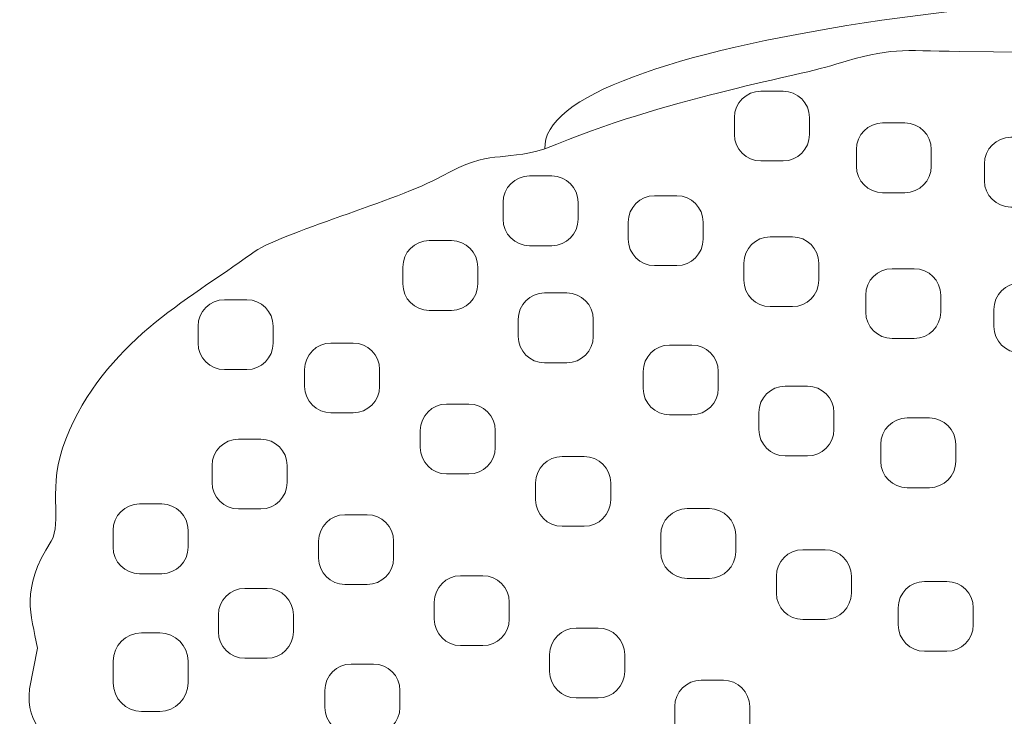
# Model space of a CAD drawing. Header units: millimetres. Extents: x -1853 to -450, y -1731 to 666.
# Tile 3 of 45: x -1262 to -1114, y -1521 to -1416. Entities that reach past the tile are written whole.
import ezdxf

# ---------------------------------------------------------------- set-up
doc = ezdxf.new("R2010")
doc.units = ezdxf.units.MM
doc.header["$MEASUREMENT"] = 0
doc.layers.add('Capa 1', color=7, linetype='Continuous')

msp = doc.modelspace()

# ---------------------------------------------------------------- linework, layer by layer
at = {"layer": 'Capa 1', "lineweight": 9}
for points, knots in [([(-1183.28, -1435.55), (-1184.29, -1419.58), (-1101.54, -1408.96), (-1042.32, -1411.94), (-1042.32, -1411.94), (-1018.48, -1413.14), (-954.11, -1414.76), (-937.62, -1416.56), (-937.62, -1416.56), (-921.98, -1418.26), (-885.61, -1430.54), (-883.9, -1438.57), (-883.9, -1438.57), (-868.98, -1440.66), (-884.51, -1446.46), (-861.14, -1444.36), (-861.14, -1444.36), (-854.63, -1445.56), (-852.37, -1449.4), (-846.98, -1449.6), (-846.98, -1449.6), (-844.49, -1449.69), (-840.11, -1454.69), (-838.86, -1455.1), (-838.86, -1455.1), (-833.32, -1456.88), (-827.4, -1463.8), (-822.28, -1471.93), (-822.28, -1471.93), (-820.8, -1474.27), (-817.29, -1477.44), (-816.26, -1479.09), (-816.26, -1479.09), (-812.04, -1485.91), (-808.45, -1492.66), (-809.76, -1510.26), (-809.76, -1510.26), (-810.41, -1519), (-808.65, -1525.33), (-813.98, -1534.85), (-813.98, -1534.85), (-817.41, -1545.66), (-821.47, -1545.94), (-829.15, -1555.42), (-829.15, -1555.42), (-836.87, -1564.95), (-838.96, -1566.79), (-848.28, -1573.08), (-848.28, -1573.08), (-853.74, -1576.76), (-852.58, -1577.33), (-858.18, -1579.04), (-858.18, -1579.04), (-861.24, -1579.97), (-862.66, -1586.06), (-870.17, -1586.57), (-870.17, -1586.57), (-876.02, -1594.55), (-879.32, -1592.72), (-882.84, -1593.74), (-882.84, -1593.74), (-886.13, -1596.89), (-888.84, -1597.99), (-893.82, -1599.14), (-893.82, -1599.14), (-899.75, -1603.04), (-900.29, -1602.74), (-905.95, -1603.54), (-905.95, -1603.54), (-906.64, -1605.15), (-910.48, -1606.41), (-915.32, -1607.88), (-915.32, -1607.88), (-921.01, -1612.51), (-921.4, -1611.8), (-927.12, -1612.46), (-927.12, -1612.46), (-927.86, -1612.55), (-929.01, -1615.92), (-939.91, -1617.22), (-939.91, -1617.22), (-944.18, -1620.5), (-947.15, -1620.57), (-950.59, -1620.05), (-950.59, -1620.05), (-953.92, -1622.8), (-956.41, -1622.92), (-959.7, -1622.27), (-959.7, -1622.27), (-965.42, -1625.82), (-968.13, -1623.04), (-970.63, -1623.99), (-970.63, -1623.99), (-973.68, -1625.15), (-982.04, -1625.46), (-984.37, -1624.75), (-984.37, -1624.75), (-986.11, -1625.96), (-992.26, -1628.06), (-996.5, -1627.4), (-996.5, -1627.4), (-1000.2, -1626.82), (-1004.6, -1629.58), (-1010.41, -1629.08), (-1010.41, -1629.08), (-1017.7, -1630.55), (-1019.18, -1630.63), (-1025.74, -1629.61), (-1025.74, -1629.61), (-1031.12, -1630.89), (-1036.12, -1631.19), (-1039.11, -1630.37), (-1039.11, -1630.37), (-1043.01, -1630.61), (-1044.41, -1630.89), (-1050.17, -1631.15), (-1050.17, -1631.15), (-1054.49, -1631.83), (-1057.11, -1630.8), (-1061.43, -1629.66), (-1061.43, -1629.66), (-1065.88, -1630.87), (-1070.21, -1630.08), (-1073.53, -1628.04), (-1073.53, -1628.04), (-1081.13, -1628.93), (-1083.13, -1628.54), (-1087.52, -1625.87), (-1087.52, -1625.87), (-1092.83, -1626.42), (-1096.16, -1628.38), (-1100.77, -1624.2), (-1100.77, -1624.2), (-1103.91, -1623.59), (-1105.98, -1626.29), (-1110.21, -1622.39), (-1110.21, -1622.39), (-1111.65, -1622.11), (-1114.49, -1623.24), (-1117.36, -1622.34), (-1117.36, -1622.34), (-1120.24, -1621.44), (-1119.83, -1619.28), (-1124.21, -1619.57), (-1124.21, -1619.57), (-1133.41, -1620.16), (-1133.52, -1616.7), (-1137.29, -1615.57), (-1137.29, -1615.57), (-1142.37, -1614.05), (-1143.55, -1616.47), (-1150.84, -1609.77), (-1150.84, -1609.77), (-1154.66, -1608.9), (-1156.63, -1608.06), (-1159.91, -1605.57), (-1159.91, -1605.57), (-1162.75, -1605.49), (-1163.59, -1607.07), (-1169.72, -1602.29), (-1169.72, -1602.29), (-1176.38, -1602.78), (-1176.98, -1601.7), (-1180.97, -1600.09), (-1180.97, -1600.09), (-1186.82, -1601.59), (-1191.32, -1598.86), (-1194.87, -1595.03), (-1194.87, -1595.03), (-1202.09, -1595.67), (-1202.89, -1591.17), (-1206.55, -1590.74), (-1206.55, -1590.74), (-1211.21, -1590.19), (-1214.75, -1587.13), (-1218.31, -1584.39), (-1218.31, -1584.39), (-1223.26, -1580.57), (-1224.66, -1582.9), (-1231.11, -1576.64), (-1231.11, -1576.64), (-1231.11, -1576.64), (-1240.41, -1565.97), (-1240.41, -1565.97), (-1240.41, -1565.97), (-1242.18, -1564.07), (-1249.68, -1561.29), (-1248.13, -1553.52), (-1248.13, -1553.52), (-1253.31, -1549.94), (-1253.07, -1542.83), (-1253.31, -1540.72), (-1253.31, -1540.72), (-1256.12, -1538.59), (-1256.9, -1530.18), (-1257.03, -1526.84), (-1257.03, -1526.84), (-1257.14, -1523.95), (-1261.32, -1522.26), (-1260.61, -1516.58), (-1260.61, -1516.58), (-1260.61, -1516.58), (-1259.43, -1510.47), (-1259.43, -1510.47), (-1259.43, -1510.47), (-1260.34, -1505.27), (-1262.09, -1501.91), (-1257.37, -1494.4), (-1257.37, -1494.4), (-1255.62, -1491.62), (-1258.07, -1486.28), (-1255.18, -1479.12), (-1255.18, -1479.12), (-1249.3, -1464.51), (-1237.08, -1458.44), (-1227.33, -1451.27), (-1227.33, -1451.27), (-1223.05, -1448.12), (-1205.36, -1443.32), (-1198.75, -1439.64), (-1198.75, -1439.64), (-1191.26, -1435.49), (-1190.15, -1437.57), (-1183.28, -1435.55)], [0, 0, 0, 0, 0.017544, 0.017544, 0.017544, 0.017544, 0.035088, 0.035088, 0.035088, 0.035088, 0.052632, 0.052632, 0.052632, 0.052632, 0.070175, 0.070175, 0.070175, 0.070175, 0.087719, 0.087719, 0.087719, 0.087719, 0.105263, 0.105263, 0.105263, 0.105263, 0.122807, 0.122807, 0.122807, 0.122807, 0.140351, 0.140351, 0.140351, 0.140351, 0.157895, 0.157895, 0.157895, 0.157895, 0.175439, 0.175439, 0.175439, 0.175439, 0.192982, 0.192982, 0.192982, 0.192982, 0.210526, 0.210526, 0.210526, 0.210526, 0.22807, 0.22807, 0.22807, 0.22807, 0.245614, 0.245614, 0.245614, 0.245614, 0.263158, 0.263158, 0.263158, 0.263158, 0.280702, 0.280702, 0.280702, 0.280702, 0.298246, 0.298246, 0.298246, 0.298246, 0.315789, 0.315789, 0.315789, 0.315789, 0.333333, 0.333333, 0.333333, 0.333333, 0.350877, 0.350877, 0.350877, 0.350877, 0.368421, 0.368421, 0.368421, 0.368421, 0.385965, 0.385965, 0.385965, 0.385965, 0.403509, 0.403509, 0.403509, 0.403509, 0.421053, 0.421053, 0.421053, 0.421053, 0.438596, 0.438596, 0.438596, 0.438597, 0.45614, 0.45614, 0.45614, 0.45614, 0.473684, 0.473684, 0.473684, 0.473684, 0.491228, 0.491228, 0.491228, 0.491228, 0.508772, 0.508772, 0.508772, 0.508772, 0.526316, 0.526316, 0.526316, 0.526316, 0.54386, 0.54386, 0.54386, 0.54386, 0.561404, 0.561404, 0.561404, 0.561404, 0.578947, 0.578947, 0.578947, 0.578947, 0.596491, 0.596491, 0.596491, 0.596491, 0.614035, 0.614035, 0.614035, 0.614035, 0.631579, 0.631579, 0.631579, 0.631579, 0.649123, 0.649123, 0.649123, 0.649123, 0.666667, 0.666667, 0.666667, 0.666667, 0.684211, 0.684211, 0.684211, 0.684211, 0.701754, 0.701754, 0.701754, 0.701754, 0.719298, 0.719298, 0.719298, 0.719298, 0.736842, 0.736842, 0.736842, 0.736842, 0.754386, 0.754386, 0.754386, 0.754386, 0.77193, 0.77193, 0.77193, 0.77193, 0.789474, 0.789474, 0.789474, 0.789474, 0.807018, 0.807018, 0.807018, 0.807018, 0.824561, 0.824561, 0.824561, 0.824561, 0.842105, 0.842105, 0.842105, 0.842105, 0.859649, 0.859649, 0.859649, 0.859649, 0.877193, 0.877193, 0.877193, 0.877193, 0.894737, 0.894737, 0.894737, 0.894737, 0.912281, 0.912281, 0.912281, 0.912281, 0.929825, 0.929825, 0.929825, 0.929825, 0.947368, 0.947368, 0.947368, 0.947368, 0.964912, 0.964912, 0.964912, 0.964912, 1, 1, 1, 1]), ([(-1183.28, -1435.55), (-1164.45, -1427.69), (-1147.14, -1425.13), (-1139.64, -1422.84), (-1139.64, -1422.84), (-1131, -1420.21), (-1130.24, -1420.83), (-1121.03, -1420.91), (-1121.03, -1420.91), (-1121.03, -1420.91), (-1110.94, -1421), (-1110.94, -1421), (-1110.94, -1421), (-1105.34, -1421.05), (-1103.41, -1418.62), (-1099.54, -1422.02), (-1099.54, -1422.02), (-1099.53, -1422.03), (-1098.94, -1421.55), (-1093.99, -1421.21), (-1093.99, -1421.21), (-1090.86, -1421), (-1070.14, -1416.6), (-1063.16, -1420.55), (-1063.16, -1420.55), (-1056.85, -1420.55), (-1051.99, -1417.91), (-1041.45, -1420.22), (-1041.45, -1420.22), (-1033.33, -1418.08), (-1004.63, -1417.97), (-993.27, -1420.5), (-993.27, -1420.5), (-985.35, -1422.27), (-974.91, -1417.24), (-958.26, -1422.31), (-958.26, -1422.31), (-945.74, -1426.12), (-937.99, -1417.48), (-926.38, -1425.53), (-926.38, -1425.53), (-923.45, -1425.56), (-897.37, -1430.1), (-883.9, -1438.57)], [0, 0, 0, 0, 0.083333, 0.083333, 0.083333, 0.083333, 0.166667, 0.166667, 0.166667, 0.166667, 0.25, 0.25, 0.25, 0.25, 0.333333, 0.333333, 0.333333, 0.333333, 0.416667, 0.416667, 0.416667, 0.416667, 0.5, 0.5, 0.5, 0.5, 0.583333, 0.583333, 0.583333, 0.583333, 0.666667, 0.666667, 0.666667, 0.666667, 0.75, 0.75, 0.75, 0.75, 0.833333, 0.833333, 0.833333, 0.833333, 1, 1, 1, 1]), ([(-1154.86, -1430.84), (-1154.86, -1430.84), (-1154.86, -1433.39), (-1154.86, -1433.39), (-1154.86, -1433.39), (-1154.86, -1435.57), (-1153.08, -1437.35), (-1150.9, -1437.35), (-1150.9, -1437.35), (-1150.9, -1437.35), (-1147.56, -1437.35), (-1147.56, -1437.35), (-1147.56, -1437.35), (-1145.39, -1437.35), (-1143.6, -1435.57), (-1143.6, -1433.39), (-1143.6, -1433.39), (-1143.6, -1433.39), (-1143.6, -1430.84), (-1143.6, -1430.84), (-1143.6, -1430.84), (-1143.6, -1428.66), (-1145.39, -1426.88), (-1147.56, -1426.88), (-1147.56, -1426.88), (-1147.56, -1426.88), (-1150.9, -1426.88), (-1150.9, -1426.88), (-1150.9, -1426.88), (-1153.08, -1426.88), (-1154.86, -1428.66), (-1154.86, -1430.84)], [0, 0, 0, 0, 0.111111, 0.111111, 0.111111, 0.111111, 0.222222, 0.222222, 0.222222, 0.222222, 0.333333, 0.333333, 0.333333, 0.333333, 0.444444, 0.444444, 0.444444, 0.444444, 0.555556, 0.555556, 0.555556, 0.555556, 0.666667, 0.666667, 0.666667, 0.666667, 0.777778, 0.777778, 0.777778, 0.777778, 1, 1, 1, 1]), ([(-1136.57, -1435.61), (-1136.57, -1435.61), (-1136.57, -1438.16), (-1136.57, -1438.16), (-1136.57, -1438.16), (-1136.57, -1440.34), (-1134.79, -1442.12), (-1132.62, -1442.12), (-1132.62, -1442.12), (-1132.62, -1442.12), (-1129.27, -1442.12), (-1129.27, -1442.12), (-1129.27, -1442.12), (-1127.1, -1442.12), (-1125.32, -1440.34), (-1125.32, -1438.16), (-1125.32, -1438.16), (-1125.32, -1438.16), (-1125.32, -1435.61), (-1125.32, -1435.61), (-1125.32, -1435.61), (-1125.32, -1433.43), (-1127.1, -1431.65), (-1129.27, -1431.65), (-1129.27, -1431.65), (-1129.27, -1431.65), (-1132.62, -1431.65), (-1132.62, -1431.65), (-1132.62, -1431.65), (-1134.79, -1431.65), (-1136.57, -1433.43), (-1136.57, -1435.61)], [0, 0, 0, 0, 0.111111, 0.111111, 0.111111, 0.111111, 0.222222, 0.222222, 0.222222, 0.222222, 0.333333, 0.333333, 0.333333, 0.333333, 0.444444, 0.444444, 0.444444, 0.444444, 0.555556, 0.555556, 0.555556, 0.555556, 0.666667, 0.666667, 0.666667, 0.666667, 0.777778, 0.777778, 0.777778, 0.777778, 1, 1, 1, 1]), ([(-1117.35, -1437.76), (-1117.35, -1437.76), (-1117.35, -1440.32), (-1117.35, -1440.32), (-1117.35, -1440.32), (-1117.35, -1442.49), (-1115.57, -1444.27), (-1113.39, -1444.27), (-1113.39, -1444.27), (-1113.39, -1444.27), (-1110.05, -1444.27), (-1110.05, -1444.27), (-1110.05, -1444.27), (-1107.88, -1444.27), (-1106.09, -1442.49), (-1106.09, -1440.32), (-1106.09, -1440.32), (-1106.09, -1440.32), (-1106.09, -1437.76), (-1106.09, -1437.76), (-1106.09, -1437.76), (-1106.09, -1435.58), (-1107.88, -1433.8), (-1110.05, -1433.8), (-1110.05, -1433.8), (-1110.05, -1433.8), (-1113.39, -1433.8), (-1113.39, -1433.8), (-1113.39, -1433.8), (-1115.57, -1433.8), (-1117.35, -1435.58), (-1117.35, -1437.76)], [0, 0, 0, 0, 0.111111, 0.111111, 0.111111, 0.111111, 0.222222, 0.222222, 0.222222, 0.222222, 0.333333, 0.333333, 0.333333, 0.333333, 0.444444, 0.444444, 0.444444, 0.444444, 0.555556, 0.555556, 0.555556, 0.555556, 0.666667, 0.666667, 0.666667, 0.666667, 0.777778, 0.777778, 0.777778, 0.777778, 1, 1, 1, 1]), ([(-1189.56, -1443.56), (-1189.56, -1443.56), (-1189.56, -1446.11), (-1189.56, -1446.11), (-1189.56, -1446.11), (-1189.56, -1448.29), (-1187.77, -1450.07), (-1185.6, -1450.07), (-1185.6, -1450.07), (-1185.6, -1450.07), (-1182.26, -1450.07), (-1182.26, -1450.07), (-1182.26, -1450.07), (-1180.08, -1450.07), (-1178.3, -1448.29), (-1178.3, -1446.11), (-1178.3, -1446.11), (-1178.3, -1446.11), (-1178.3, -1443.56), (-1178.3, -1443.56), (-1178.3, -1443.56), (-1178.3, -1441.38), (-1180.08, -1439.6), (-1182.26, -1439.6), (-1182.26, -1439.6), (-1182.26, -1439.6), (-1185.6, -1439.6), (-1185.6, -1439.6), (-1185.6, -1439.6), (-1187.77, -1439.6), (-1189.56, -1441.38), (-1189.56, -1443.56)], [0, 0, 0, 0, 0.111111, 0.111111, 0.111111, 0.111111, 0.222222, 0.222222, 0.222222, 0.222222, 0.333333, 0.333333, 0.333333, 0.333333, 0.444444, 0.444444, 0.444444, 0.444444, 0.555556, 0.555556, 0.555556, 0.555556, 0.666667, 0.666667, 0.666667, 0.666667, 0.777778, 0.777778, 0.777778, 0.777778, 1, 1, 1, 1]), ([(-1170.8, -1446.54), (-1170.8, -1446.54), (-1170.8, -1449.1), (-1170.8, -1449.1), (-1170.8, -1449.1), (-1170.8, -1451.27), (-1169.02, -1453.05), (-1166.84, -1453.05), (-1166.84, -1453.05), (-1166.84, -1453.05), (-1163.5, -1453.05), (-1163.5, -1453.05), (-1163.5, -1453.05), (-1161.33, -1453.05), (-1159.55, -1451.27), (-1159.55, -1449.1), (-1159.55, -1449.1), (-1159.55, -1449.1), (-1159.55, -1446.54), (-1159.55, -1446.54), (-1159.55, -1446.54), (-1159.55, -1444.36), (-1161.33, -1442.58), (-1163.5, -1442.58), (-1163.5, -1442.58), (-1163.5, -1442.58), (-1166.84, -1442.58), (-1166.84, -1442.58), (-1166.84, -1442.58), (-1169.02, -1442.58), (-1170.8, -1444.36), (-1170.8, -1446.54)], [0, 0, 0, 0, 0.111111, 0.111111, 0.111111, 0.111111, 0.222222, 0.222222, 0.222222, 0.222222, 0.333333, 0.333333, 0.333333, 0.333333, 0.444444, 0.444444, 0.444444, 0.444444, 0.555556, 0.555556, 0.555556, 0.555556, 0.666667, 0.666667, 0.666667, 0.666667, 0.777778, 0.777778, 0.777778, 0.777778, 1, 1, 1, 1]), ([(-1153.45, -1452.71), (-1153.45, -1452.71), (-1153.45, -1455.27), (-1153.45, -1455.27), (-1153.45, -1455.27), (-1153.45, -1457.44), (-1151.67, -1459.22), (-1149.49, -1459.22), (-1149.49, -1459.22), (-1149.49, -1459.22), (-1146.15, -1459.22), (-1146.15, -1459.22), (-1146.15, -1459.22), (-1143.98, -1459.22), (-1142.2, -1457.44), (-1142.2, -1455.27), (-1142.2, -1455.27), (-1142.2, -1455.27), (-1142.2, -1452.71), (-1142.2, -1452.71), (-1142.2, -1452.71), (-1142.2, -1450.53), (-1143.98, -1448.75), (-1146.15, -1448.75), (-1146.15, -1448.75), (-1146.15, -1448.75), (-1149.49, -1448.75), (-1149.49, -1448.75), (-1149.49, -1448.75), (-1151.67, -1448.75), (-1153.45, -1450.53), (-1153.45, -1452.71)], [0, 0, 0, 0, 0.111111, 0.111111, 0.111111, 0.111111, 0.222222, 0.222222, 0.222222, 0.222222, 0.333333, 0.333333, 0.333333, 0.333333, 0.444444, 0.444444, 0.444444, 0.444444, 0.555556, 0.555556, 0.555556, 0.555556, 0.666667, 0.666667, 0.666667, 0.666667, 0.777778, 0.777778, 0.777778, 0.777778, 1, 1, 1, 1]), ([(-1204.61, -1453.27), (-1204.61, -1453.27), (-1204.61, -1455.82), (-1204.61, -1455.82), (-1204.61, -1455.82), (-1204.61, -1458), (-1202.83, -1459.78), (-1200.66, -1459.78), (-1200.66, -1459.78), (-1200.66, -1459.78), (-1197.31, -1459.78), (-1197.31, -1459.78), (-1197.31, -1459.78), (-1195.14, -1459.78), (-1193.36, -1458), (-1193.36, -1455.82), (-1193.36, -1455.82), (-1193.36, -1455.82), (-1193.36, -1453.27), (-1193.36, -1453.27), (-1193.36, -1453.27), (-1193.36, -1451.09), (-1195.14, -1449.31), (-1197.31, -1449.31), (-1197.31, -1449.31), (-1197.31, -1449.31), (-1200.66, -1449.31), (-1200.66, -1449.31), (-1200.66, -1449.31), (-1202.83, -1449.31), (-1204.61, -1451.09), (-1204.61, -1453.27)], [0, 0, 0, 0, 0.111111, 0.111111, 0.111111, 0.111111, 0.222222, 0.222222, 0.222222, 0.222222, 0.333333, 0.333333, 0.333333, 0.333333, 0.444444, 0.444444, 0.444444, 0.444444, 0.555556, 0.555556, 0.555556, 0.555556, 0.666667, 0.666667, 0.666667, 0.666667, 0.777778, 0.777778, 0.777778, 0.777778, 1, 1, 1, 1]), ([(-1135.17, -1457.48), (-1135.17, -1457.48), (-1135.17, -1460.03), (-1135.17, -1460.03), (-1135.17, -1460.03), (-1135.17, -1462.21), (-1133.38, -1463.99), (-1131.21, -1463.99), (-1131.21, -1463.99), (-1131.21, -1463.99), (-1127.87, -1463.99), (-1127.87, -1463.99), (-1127.87, -1463.99), (-1125.69, -1463.99), (-1123.91, -1462.21), (-1123.91, -1460.03), (-1123.91, -1460.03), (-1123.91, -1460.03), (-1123.91, -1457.48), (-1123.91, -1457.48), (-1123.91, -1457.48), (-1123.91, -1455.3), (-1125.69, -1453.52), (-1127.87, -1453.52), (-1127.87, -1453.52), (-1127.87, -1453.52), (-1131.21, -1453.52), (-1131.21, -1453.52), (-1131.21, -1453.52), (-1133.38, -1453.52), (-1135.17, -1455.3), (-1135.17, -1457.48)], [0, 0, 0, 0, 0.111111, 0.111111, 0.111111, 0.111111, 0.222222, 0.222222, 0.222222, 0.222222, 0.333333, 0.333333, 0.333333, 0.333333, 0.444444, 0.444444, 0.444444, 0.444444, 0.555556, 0.555556, 0.555556, 0.555556, 0.666667, 0.666667, 0.666667, 0.666667, 0.777778, 0.777778, 0.777778, 0.777778, 1, 1, 1, 1]), ([(-1115.94, -1459.63), (-1115.94, -1459.63), (-1115.94, -1462.19), (-1115.94, -1462.19), (-1115.94, -1462.19), (-1115.94, -1464.36), (-1114.16, -1466.15), (-1111.98, -1466.15), (-1111.98, -1466.15), (-1111.98, -1466.15), (-1108.64, -1466.15), (-1108.64, -1466.15), (-1108.64, -1466.15), (-1106.47, -1466.15), (-1104.69, -1464.36), (-1104.69, -1462.19), (-1104.69, -1462.19), (-1104.69, -1462.19), (-1104.69, -1459.63), (-1104.69, -1459.63), (-1104.69, -1459.63), (-1104.69, -1457.45), (-1106.47, -1455.67), (-1108.64, -1455.67), (-1108.64, -1455.67), (-1108.64, -1455.67), (-1111.98, -1455.67), (-1111.98, -1455.67), (-1111.98, -1455.67), (-1114.16, -1455.67), (-1115.94, -1457.45), (-1115.94, -1459.63)], [0, 0, 0, 0, 0.111111, 0.111111, 0.111111, 0.111111, 0.222222, 0.222222, 0.222222, 0.222222, 0.333333, 0.333333, 0.333333, 0.333333, 0.444444, 0.444444, 0.444444, 0.444444, 0.555556, 0.555556, 0.555556, 0.555556, 0.666667, 0.666667, 0.666667, 0.666667, 0.777778, 0.777778, 0.777778, 0.777778, 1, 1, 1, 1]), ([(-1187.3, -1461.12), (-1187.3, -1461.12), (-1187.3, -1463.68), (-1187.3, -1463.68), (-1187.3, -1463.68), (-1187.3, -1465.86), (-1185.52, -1467.64), (-1183.34, -1467.64), (-1183.34, -1467.64), (-1183.34, -1467.64), (-1180, -1467.64), (-1180, -1467.64), (-1180, -1467.64), (-1177.83, -1467.64), (-1176.04, -1465.86), (-1176.04, -1463.68), (-1176.04, -1463.68), (-1176.04, -1463.68), (-1176.04, -1461.12), (-1176.04, -1461.12), (-1176.04, -1461.12), (-1176.04, -1458.95), (-1177.83, -1457.17), (-1180, -1457.17), (-1180, -1457.17), (-1180, -1457.17), (-1183.34, -1457.17), (-1183.34, -1457.17), (-1183.34, -1457.17), (-1185.52, -1457.17), (-1187.3, -1458.95), (-1187.3, -1461.12)], [0, 0, 0, 0, 0.111111, 0.111111, 0.111111, 0.111111, 0.222222, 0.222222, 0.222222, 0.222222, 0.333333, 0.333333, 0.333333, 0.333333, 0.444444, 0.444444, 0.444444, 0.444444, 0.555556, 0.555556, 0.555556, 0.555556, 0.666667, 0.666667, 0.666667, 0.666667, 0.777778, 0.777778, 0.777778, 0.777778, 1, 1, 1, 1]), ([(-1235.32, -1462.14), (-1235.32, -1462.14), (-1235.32, -1464.7), (-1235.32, -1464.7), (-1235.32, -1464.7), (-1235.32, -1466.88), (-1233.54, -1468.66), (-1231.36, -1468.66), (-1231.36, -1468.66), (-1231.36, -1468.66), (-1228.02, -1468.66), (-1228.02, -1468.66), (-1228.02, -1468.66), (-1225.85, -1468.66), (-1224.06, -1466.88), (-1224.06, -1464.7), (-1224.06, -1464.7), (-1224.06, -1464.7), (-1224.06, -1462.14), (-1224.06, -1462.14), (-1224.06, -1462.14), (-1224.06, -1459.97), (-1225.85, -1458.19), (-1228.02, -1458.19), (-1228.02, -1458.19), (-1228.02, -1458.19), (-1231.36, -1458.19), (-1231.36, -1458.19), (-1231.36, -1458.19), (-1233.54, -1458.19), (-1235.32, -1459.97), (-1235.32, -1462.14)], [0, 0, 0, 0, 0.111111, 0.111111, 0.111111, 0.111111, 0.222222, 0.222222, 0.222222, 0.222222, 0.333333, 0.333333, 0.333333, 0.333333, 0.444444, 0.444444, 0.444444, 0.444444, 0.555556, 0.555556, 0.555556, 0.555556, 0.666667, 0.666667, 0.666667, 0.666667, 0.777778, 0.777778, 0.777778, 0.777778, 1, 1, 1, 1]), ([(-1219.34, -1468.65), (-1219.34, -1468.65), (-1219.34, -1471.2), (-1219.34, -1471.2), (-1219.34, -1471.2), (-1219.34, -1473.38), (-1217.56, -1475.16), (-1215.39, -1475.16), (-1215.39, -1475.16), (-1215.39, -1475.16), (-1212.04, -1475.16), (-1212.04, -1475.16), (-1212.04, -1475.16), (-1209.87, -1475.16), (-1208.09, -1473.38), (-1208.09, -1471.2), (-1208.09, -1471.2), (-1208.09, -1471.2), (-1208.09, -1468.65), (-1208.09, -1468.65), (-1208.09, -1468.65), (-1208.09, -1466.47), (-1209.87, -1464.69), (-1212.04, -1464.69), (-1212.04, -1464.69), (-1212.04, -1464.69), (-1215.39, -1464.69), (-1215.39, -1464.69), (-1215.39, -1464.69), (-1217.56, -1464.69), (-1219.34, -1466.47), (-1219.34, -1468.65)], [0, 0, 0, 0, 0.111111, 0.111111, 0.111111, 0.111111, 0.222222, 0.222222, 0.222222, 0.222222, 0.333333, 0.333333, 0.333333, 0.333333, 0.444444, 0.444444, 0.444444, 0.444444, 0.555556, 0.555556, 0.555556, 0.555556, 0.666667, 0.666667, 0.666667, 0.666667, 0.777778, 0.777778, 0.777778, 0.777778, 1, 1, 1, 1]), ([(-1168.54, -1468.94), (-1168.54, -1468.94), (-1168.54, -1471.5), (-1168.54, -1471.5), (-1168.54, -1471.5), (-1168.54, -1473.68), (-1166.76, -1475.46), (-1164.59, -1475.46), (-1164.59, -1475.46), (-1164.59, -1475.46), (-1161.24, -1475.46), (-1161.24, -1475.46), (-1161.24, -1475.46), (-1159.07, -1475.46), (-1157.29, -1473.68), (-1157.29, -1471.5), (-1157.29, -1471.5), (-1157.29, -1471.5), (-1157.29, -1468.94), (-1157.29, -1468.94), (-1157.29, -1468.94), (-1157.29, -1466.77), (-1159.07, -1464.99), (-1161.24, -1464.99), (-1161.24, -1464.99), (-1161.24, -1464.99), (-1164.59, -1464.99), (-1164.59, -1464.99), (-1164.59, -1464.99), (-1166.76, -1464.99), (-1168.54, -1466.77), (-1168.54, -1468.94)], [0, 0, 0, 0, 0.111111, 0.111111, 0.111111, 0.111111, 0.222222, 0.222222, 0.222222, 0.222222, 0.333333, 0.333333, 0.333333, 0.333333, 0.444444, 0.444444, 0.444444, 0.444444, 0.555556, 0.555556, 0.555556, 0.555556, 0.666667, 0.666667, 0.666667, 0.666667, 0.777778, 0.777778, 0.777778, 0.777778, 1, 1, 1, 1]), ([(-1151.19, -1475.11), (-1151.19, -1475.11), (-1151.19, -1477.67), (-1151.19, -1477.67), (-1151.19, -1477.67), (-1151.19, -1479.85), (-1149.41, -1481.63), (-1147.24, -1481.63), (-1147.24, -1481.63), (-1147.24, -1481.63), (-1143.89, -1481.63), (-1143.89, -1481.63), (-1143.89, -1481.63), (-1141.72, -1481.63), (-1139.94, -1479.85), (-1139.94, -1477.67), (-1139.94, -1477.67), (-1139.94, -1477.67), (-1139.94, -1475.11), (-1139.94, -1475.11), (-1139.94, -1475.11), (-1139.94, -1472.94), (-1141.72, -1471.16), (-1143.89, -1471.16), (-1143.89, -1471.16), (-1143.89, -1471.16), (-1147.24, -1471.16), (-1147.24, -1471.16), (-1147.24, -1471.16), (-1149.41, -1471.16), (-1151.19, -1472.94), (-1151.19, -1475.11)], [0, 0, 0, 0, 0.111111, 0.111111, 0.111111, 0.111111, 0.222222, 0.222222, 0.222222, 0.222222, 0.333333, 0.333333, 0.333333, 0.333333, 0.444444, 0.444444, 0.444444, 0.444444, 0.555556, 0.555556, 0.555556, 0.555556, 0.666667, 0.666667, 0.666667, 0.666667, 0.777778, 0.777778, 0.777778, 0.777778, 1, 1, 1, 1]), ([(-1201.99, -1477.81), (-1201.99, -1477.81), (-1201.99, -1480.37), (-1201.99, -1480.37), (-1201.99, -1480.37), (-1201.99, -1482.54), (-1200.21, -1484.32), (-1198.04, -1484.32), (-1198.04, -1484.32), (-1198.04, -1484.32), (-1194.69, -1484.32), (-1194.69, -1484.32), (-1194.69, -1484.32), (-1192.52, -1484.32), (-1190.74, -1482.54), (-1190.74, -1480.37), (-1190.74, -1480.37), (-1190.74, -1480.37), (-1190.74, -1477.81), (-1190.74, -1477.81), (-1190.74, -1477.81), (-1190.74, -1475.63), (-1192.52, -1473.85), (-1194.69, -1473.85), (-1194.69, -1473.85), (-1194.69, -1473.85), (-1198.04, -1473.85), (-1198.04, -1473.85), (-1198.04, -1473.85), (-1200.21, -1473.85), (-1201.99, -1475.63), (-1201.99, -1477.81)], [0, 0, 0, 0, 0.111111, 0.111111, 0.111111, 0.111111, 0.222222, 0.222222, 0.222222, 0.222222, 0.333333, 0.333333, 0.333333, 0.333333, 0.444444, 0.444444, 0.444444, 0.444444, 0.555556, 0.555556, 0.555556, 0.555556, 0.666667, 0.666667, 0.666667, 0.666667, 0.777778, 0.777778, 0.777778, 0.777778, 1, 1, 1, 1]), ([(-1132.91, -1479.88), (-1132.91, -1479.88), (-1132.91, -1482.44), (-1132.91, -1482.44), (-1132.91, -1482.44), (-1132.91, -1484.62), (-1131.12, -1486.4), (-1128.95, -1486.4), (-1128.95, -1486.4), (-1128.95, -1486.4), (-1125.61, -1486.4), (-1125.61, -1486.4), (-1125.61, -1486.4), (-1123.43, -1486.4), (-1121.65, -1484.62), (-1121.65, -1482.44), (-1121.65, -1482.44), (-1121.65, -1482.44), (-1121.65, -1479.88), (-1121.65, -1479.88), (-1121.65, -1479.88), (-1121.65, -1477.71), (-1123.43, -1475.92), (-1125.61, -1475.92), (-1125.61, -1475.92), (-1125.61, -1475.92), (-1128.95, -1475.92), (-1128.95, -1475.92), (-1128.95, -1475.92), (-1131.12, -1475.92), (-1132.91, -1477.71), (-1132.91, -1479.88)], [0, 0, 0, 0, 0.111111, 0.111111, 0.111111, 0.111111, 0.222222, 0.222222, 0.222222, 0.222222, 0.333333, 0.333333, 0.333333, 0.333333, 0.444444, 0.444444, 0.444444, 0.444444, 0.555556, 0.555556, 0.555556, 0.555556, 0.666667, 0.666667, 0.666667, 0.666667, 0.777778, 0.777778, 0.777778, 0.777778, 1, 1, 1, 1]), ([(-1233.22, -1483.07), (-1233.22, -1483.07), (-1233.22, -1485.62), (-1233.22, -1485.62), (-1233.22, -1485.62), (-1233.22, -1487.8), (-1231.43, -1489.58), (-1229.26, -1489.58), (-1229.26, -1489.58), (-1229.26, -1489.58), (-1225.92, -1489.58), (-1225.92, -1489.58), (-1225.92, -1489.58), (-1223.74, -1489.58), (-1221.96, -1487.8), (-1221.96, -1485.62), (-1221.96, -1485.62), (-1221.96, -1485.62), (-1221.96, -1483.07), (-1221.96, -1483.07), (-1221.96, -1483.07), (-1221.96, -1480.89), (-1223.74, -1479.11), (-1225.92, -1479.11), (-1225.92, -1479.11), (-1225.92, -1479.11), (-1229.26, -1479.11), (-1229.26, -1479.11), (-1229.26, -1479.11), (-1231.43, -1479.11), (-1233.22, -1480.89), (-1233.22, -1483.07)], [0, 0, 0, 0, 0.111111, 0.111111, 0.111111, 0.111111, 0.222222, 0.222222, 0.222222, 0.222222, 0.333333, 0.333333, 0.333333, 0.333333, 0.444444, 0.444444, 0.444444, 0.444444, 0.555556, 0.555556, 0.555556, 0.555556, 0.666667, 0.666667, 0.666667, 0.666667, 0.777778, 0.777778, 0.777778, 0.777778, 1, 1, 1, 1]), ([(-1184.68, -1485.67), (-1184.68, -1485.67), (-1184.68, -1488.22), (-1184.68, -1488.22), (-1184.68, -1488.22), (-1184.68, -1490.4), (-1182.9, -1492.18), (-1180.72, -1492.18), (-1180.72, -1492.18), (-1180.72, -1492.18), (-1177.38, -1492.18), (-1177.38, -1492.18), (-1177.38, -1492.18), (-1175.21, -1492.18), (-1173.42, -1490.4), (-1173.42, -1488.22), (-1173.42, -1488.22), (-1173.42, -1488.22), (-1173.42, -1485.67), (-1173.42, -1485.67), (-1173.42, -1485.67), (-1173.42, -1483.49), (-1175.21, -1481.71), (-1177.38, -1481.71), (-1177.38, -1481.71), (-1177.38, -1481.71), (-1180.72, -1481.71), (-1180.72, -1481.71), (-1180.72, -1481.71), (-1182.9, -1481.71), (-1184.68, -1483.49), (-1184.68, -1485.67)], [0, 0, 0, 0, 0.111111, 0.111111, 0.111111, 0.111111, 0.222222, 0.222222, 0.222222, 0.222222, 0.333333, 0.333333, 0.333333, 0.333333, 0.444444, 0.444444, 0.444444, 0.444444, 0.555556, 0.555556, 0.555556, 0.555556, 0.666667, 0.666667, 0.666667, 0.666667, 0.777778, 0.777778, 0.777778, 0.777778, 1, 1, 1, 1]), ([(-1248.07, -1492.79), (-1248.07, -1492.79), (-1248.07, -1495.34), (-1248.07, -1495.34), (-1248.07, -1495.34), (-1248.07, -1497.52), (-1246.29, -1499.3), (-1244.11, -1499.3), (-1244.11, -1499.3), (-1244.11, -1499.3), (-1240.77, -1499.3), (-1240.77, -1499.3), (-1240.77, -1499.3), (-1238.6, -1499.3), (-1236.82, -1497.52), (-1236.82, -1495.34), (-1236.82, -1495.34), (-1236.82, -1495.34), (-1236.82, -1492.79), (-1236.82, -1492.79), (-1236.82, -1492.79), (-1236.82, -1490.61), (-1238.6, -1488.83), (-1240.77, -1488.83), (-1240.77, -1488.83), (-1240.77, -1488.83), (-1244.11, -1488.83), (-1244.11, -1488.83), (-1244.11, -1488.83), (-1246.29, -1488.83), (-1248.07, -1490.61), (-1248.07, -1492.79)], [0, 0, 0, 0, 0.111111, 0.111111, 0.111111, 0.111111, 0.222222, 0.222222, 0.222222, 0.222222, 0.333333, 0.333333, 0.333333, 0.333333, 0.444444, 0.444444, 0.444444, 0.444444, 0.555556, 0.555556, 0.555556, 0.555556, 0.666667, 0.666667, 0.666667, 0.666667, 0.777778, 0.777778, 0.777778, 0.777778, 1, 1, 1, 1]), ([(-1165.92, -1493.49), (-1165.92, -1493.49), (-1165.92, -1496.04), (-1165.92, -1496.04), (-1165.92, -1496.04), (-1165.92, -1498.22), (-1164.14, -1500), (-1161.97, -1500), (-1161.97, -1500), (-1161.97, -1500), (-1158.62, -1500), (-1158.62, -1500), (-1158.62, -1500), (-1156.45, -1500), (-1154.67, -1498.22), (-1154.67, -1496.04), (-1154.67, -1496.04), (-1154.67, -1496.04), (-1154.67, -1493.49), (-1154.67, -1493.49), (-1154.67, -1493.49), (-1154.67, -1491.31), (-1156.45, -1489.53), (-1158.62, -1489.53), (-1158.62, -1489.53), (-1158.62, -1489.53), (-1161.97, -1489.53), (-1161.97, -1489.53), (-1161.97, -1489.53), (-1164.14, -1489.53), (-1165.92, -1491.31), (-1165.92, -1493.49)], [0, 0, 0, 0, 0.111111, 0.111111, 0.111111, 0.111111, 0.222222, 0.222222, 0.222222, 0.222222, 0.333333, 0.333333, 0.333333, 0.333333, 0.444444, 0.444444, 0.444444, 0.444444, 0.555556, 0.555556, 0.555556, 0.555556, 0.666667, 0.666667, 0.666667, 0.666667, 0.777778, 0.777778, 0.777778, 0.777778, 1, 1, 1, 1]), ([(-1217.24, -1494.41), (-1217.24, -1494.41), (-1217.24, -1496.97), (-1217.24, -1496.97), (-1217.24, -1496.97), (-1217.24, -1499.14), (-1215.46, -1500.92), (-1213.29, -1500.92), (-1213.29, -1500.92), (-1213.29, -1500.92), (-1209.94, -1500.92), (-1209.94, -1500.92), (-1209.94, -1500.92), (-1207.77, -1500.92), (-1205.99, -1499.14), (-1205.99, -1496.97), (-1205.99, -1496.97), (-1205.99, -1496.97), (-1205.99, -1494.41), (-1205.99, -1494.41), (-1205.99, -1494.41), (-1205.99, -1492.23), (-1207.77, -1490.45), (-1209.94, -1490.45), (-1209.94, -1490.45), (-1209.94, -1490.45), (-1213.29, -1490.45), (-1213.29, -1490.45), (-1213.29, -1490.45), (-1215.46, -1490.45), (-1217.24, -1492.23), (-1217.24, -1494.41)], [0, 0, 0, 0, 0.111111, 0.111111, 0.111111, 0.111111, 0.222222, 0.222222, 0.222222, 0.222222, 0.333333, 0.333333, 0.333333, 0.333333, 0.444444, 0.444444, 0.444444, 0.444444, 0.555556, 0.555556, 0.555556, 0.555556, 0.666667, 0.666667, 0.666667, 0.666667, 0.777778, 0.777778, 0.777778, 0.777778, 1, 1, 1, 1]), ([(-1148.57, -1499.66), (-1148.57, -1499.66), (-1148.57, -1502.21), (-1148.57, -1502.21), (-1148.57, -1502.21), (-1148.57, -1504.39), (-1146.79, -1506.17), (-1144.62, -1506.17), (-1144.62, -1506.17), (-1144.62, -1506.17), (-1141.27, -1506.17), (-1141.27, -1506.17), (-1141.27, -1506.17), (-1139.1, -1506.17), (-1137.32, -1504.39), (-1137.32, -1502.21), (-1137.32, -1502.21), (-1137.32, -1502.21), (-1137.32, -1499.66), (-1137.32, -1499.66), (-1137.32, -1499.66), (-1137.32, -1497.48), (-1139.1, -1495.7), (-1141.27, -1495.7), (-1141.27, -1495.7), (-1141.27, -1495.7), (-1144.62, -1495.7), (-1144.62, -1495.7), (-1144.62, -1495.7), (-1146.79, -1495.7), (-1148.57, -1497.48), (-1148.57, -1499.66)], [0, 0, 0, 0, 0.111111, 0.111111, 0.111111, 0.111111, 0.222222, 0.222222, 0.222222, 0.222222, 0.333333, 0.333333, 0.333333, 0.333333, 0.444444, 0.444444, 0.444444, 0.444444, 0.555556, 0.555556, 0.555556, 0.555556, 0.666667, 0.666667, 0.666667, 0.666667, 0.777778, 0.777778, 0.777778, 0.777778, 1, 1, 1, 1]), ([(-1199.89, -1503.57), (-1199.89, -1503.57), (-1199.89, -1506.13), (-1199.89, -1506.13), (-1199.89, -1506.13), (-1199.89, -1508.31), (-1198.11, -1510.09), (-1195.94, -1510.09), (-1195.94, -1510.09), (-1195.94, -1510.09), (-1192.59, -1510.09), (-1192.59, -1510.09), (-1192.59, -1510.09), (-1190.42, -1510.09), (-1188.64, -1508.31), (-1188.64, -1506.13), (-1188.64, -1506.13), (-1188.64, -1506.13), (-1188.64, -1503.57), (-1188.64, -1503.57), (-1188.64, -1503.57), (-1188.64, -1501.4), (-1190.42, -1499.61), (-1192.59, -1499.61), (-1192.59, -1499.61), (-1192.59, -1499.61), (-1195.94, -1499.61), (-1195.94, -1499.61), (-1195.94, -1499.61), (-1198.11, -1499.61), (-1199.89, -1501.4), (-1199.89, -1503.57)], [0, 0, 0, 0, 0.111111, 0.111111, 0.111111, 0.111111, 0.222222, 0.222222, 0.222222, 0.222222, 0.333333, 0.333333, 0.333333, 0.333333, 0.444444, 0.444444, 0.444444, 0.444444, 0.555556, 0.555556, 0.555556, 0.555556, 0.666667, 0.666667, 0.666667, 0.666667, 0.777778, 0.777778, 0.777778, 0.777778, 1, 1, 1, 1]), ([(-1130.29, -1504.42), (-1130.29, -1504.42), (-1130.29, -1506.98), (-1130.29, -1506.98), (-1130.29, -1506.98), (-1130.29, -1509.16), (-1128.5, -1510.94), (-1126.33, -1510.94), (-1126.33, -1510.94), (-1126.33, -1510.94), (-1122.99, -1510.94), (-1122.99, -1510.94), (-1122.99, -1510.94), (-1120.81, -1510.94), (-1119.03, -1509.16), (-1119.03, -1506.98), (-1119.03, -1506.98), (-1119.03, -1506.98), (-1119.03, -1504.42), (-1119.03, -1504.42), (-1119.03, -1504.42), (-1119.03, -1502.25), (-1120.81, -1500.47), (-1122.99, -1500.47), (-1122.99, -1500.47), (-1122.99, -1500.47), (-1126.33, -1500.47), (-1126.33, -1500.47), (-1126.33, -1500.47), (-1128.5, -1500.47), (-1130.29, -1502.25), (-1130.29, -1504.42)], [0, 0, 0, 0, 0.111111, 0.111111, 0.111111, 0.111111, 0.222222, 0.222222, 0.222222, 0.222222, 0.333333, 0.333333, 0.333333, 0.333333, 0.444444, 0.444444, 0.444444, 0.444444, 0.555556, 0.555556, 0.555556, 0.555556, 0.666667, 0.666667, 0.666667, 0.666667, 0.777778, 0.777778, 0.777778, 0.777778, 1, 1, 1, 1]), ([(-1232.28, -1505.47), (-1232.28, -1505.47), (-1232.28, -1508.03), (-1232.28, -1508.03), (-1232.28, -1508.03), (-1232.28, -1510.2), (-1230.5, -1511.99), (-1228.33, -1511.99), (-1228.33, -1511.99), (-1228.33, -1511.99), (-1224.98, -1511.99), (-1224.98, -1511.99), (-1224.98, -1511.99), (-1222.81, -1511.99), (-1221.03, -1510.2), (-1221.03, -1508.03), (-1221.03, -1508.03), (-1221.03, -1508.03), (-1221.03, -1505.47), (-1221.03, -1505.47), (-1221.03, -1505.47), (-1221.03, -1503.29), (-1222.81, -1501.51), (-1224.98, -1501.51), (-1224.98, -1501.51), (-1224.98, -1501.51), (-1228.33, -1501.51), (-1228.33, -1501.51), (-1228.33, -1501.51), (-1230.5, -1501.51), (-1232.28, -1503.29), (-1232.28, -1505.47)], [0, 0, 0, 0, 0.111111, 0.111111, 0.111111, 0.111111, 0.222222, 0.222222, 0.222222, 0.222222, 0.333333, 0.333333, 0.333333, 0.333333, 0.444444, 0.444444, 0.444444, 0.444444, 0.555556, 0.555556, 0.555556, 0.555556, 0.666667, 0.666667, 0.666667, 0.666667, 0.777778, 0.777778, 0.777778, 0.777778, 1, 1, 1, 1]), ([(-1182.58, -1511.43), (-1182.58, -1511.43), (-1182.58, -1513.98), (-1182.58, -1513.98), (-1182.58, -1513.98), (-1182.58, -1516.16), (-1180.79, -1517.94), (-1178.62, -1517.94), (-1178.62, -1517.94), (-1178.62, -1517.94), (-1175.28, -1517.94), (-1175.28, -1517.94), (-1175.28, -1517.94), (-1173.1, -1517.94), (-1171.32, -1516.16), (-1171.32, -1513.98), (-1171.32, -1513.98), (-1171.32, -1513.98), (-1171.32, -1511.43), (-1171.32, -1511.43), (-1171.32, -1511.43), (-1171.32, -1509.25), (-1173.1, -1507.47), (-1175.28, -1507.47), (-1175.28, -1507.47), (-1175.28, -1507.47), (-1178.62, -1507.47), (-1178.62, -1507.47), (-1178.62, -1507.47), (-1180.79, -1507.47), (-1182.58, -1509.25), (-1182.58, -1511.43)], [0, 0, 0, 0, 0.111111, 0.111111, 0.111111, 0.111111, 0.222222, 0.222222, 0.222222, 0.222222, 0.333333, 0.333333, 0.333333, 0.333333, 0.444444, 0.444444, 0.444444, 0.444444, 0.555556, 0.555556, 0.555556, 0.555556, 0.666667, 0.666667, 0.666667, 0.666667, 0.777778, 0.777778, 0.777778, 0.777778, 1, 1, 1, 1]), ([(-1248.07, -1512.44), (-1248.07, -1512.44), (-1248.07, -1515.7), (-1248.07, -1515.7), (-1248.07, -1515.7), (-1248.07, -1518.04), (-1246.16, -1519.96), (-1243.82, -1519.96), (-1243.82, -1519.96), (-1243.82, -1519.96), (-1241.07, -1519.96), (-1241.07, -1519.96), (-1241.07, -1519.96), (-1238.73, -1519.96), (-1236.82, -1518.04), (-1236.82, -1515.7), (-1236.82, -1515.7), (-1236.82, -1515.7), (-1236.82, -1512.44), (-1236.82, -1512.44), (-1236.82, -1512.44), (-1236.82, -1510.1), (-1238.73, -1508.18), (-1241.07, -1508.18), (-1241.07, -1508.18), (-1241.07, -1508.18), (-1243.82, -1508.18), (-1243.82, -1508.18), (-1243.82, -1508.18), (-1246.16, -1508.18), (-1248.07, -1510.1), (-1248.07, -1512.44)], [0, 0, 0, 0, 0.111111, 0.111111, 0.111111, 0.111111, 0.222222, 0.222222, 0.222222, 0.222222, 0.333333, 0.333333, 0.333333, 0.333333, 0.444444, 0.444444, 0.444444, 0.444444, 0.555556, 0.555556, 0.555556, 0.555556, 0.666667, 0.666667, 0.666667, 0.666667, 0.777778, 0.777778, 0.777778, 0.777778, 1, 1, 1, 1]), ([(-1216.31, -1516.81), (-1216.31, -1516.81), (-1216.31, -1519.37), (-1216.31, -1519.37), (-1216.31, -1519.37), (-1216.31, -1521.55), (-1214.52, -1523.33), (-1212.35, -1523.33), (-1212.35, -1523.33), (-1212.35, -1523.33), (-1209.01, -1523.33), (-1209.01, -1523.33), (-1209.01, -1523.33), (-1206.83, -1523.33), (-1205.05, -1521.55), (-1205.05, -1519.37), (-1205.05, -1519.37), (-1205.05, -1519.37), (-1205.05, -1516.81), (-1205.05, -1516.81), (-1205.05, -1516.81), (-1205.05, -1514.64), (-1206.83, -1512.86), (-1209.01, -1512.86), (-1209.01, -1512.86), (-1209.01, -1512.86), (-1212.35, -1512.86), (-1212.35, -1512.86), (-1212.35, -1512.86), (-1214.52, -1512.86), (-1216.31, -1514.64), (-1216.31, -1516.81)], [0, 0, 0, 0, 0.111111, 0.111111, 0.111111, 0.111111, 0.222222, 0.222222, 0.222222, 0.222222, 0.333333, 0.333333, 0.333333, 0.333333, 0.444444, 0.444444, 0.444444, 0.444444, 0.555556, 0.555556, 0.555556, 0.555556, 0.666667, 0.666667, 0.666667, 0.666667, 0.777778, 0.777778, 0.777778, 0.777778, 1, 1, 1, 1]), ([(-1163.82, -1519.25), (-1163.82, -1519.25), (-1163.82, -1521.8), (-1163.82, -1521.8), (-1163.82, -1521.8), (-1163.82, -1523.98), (-1162.04, -1525.76), (-1159.86, -1525.76), (-1159.86, -1525.76), (-1159.86, -1525.76), (-1156.52, -1525.76), (-1156.52, -1525.76), (-1156.52, -1525.76), (-1154.35, -1525.76), (-1152.57, -1523.98), (-1152.57, -1521.8), (-1152.57, -1521.8), (-1152.57, -1521.8), (-1152.57, -1519.25), (-1152.57, -1519.25), (-1152.57, -1519.25), (-1152.57, -1517.07), (-1154.35, -1515.29), (-1156.52, -1515.29), (-1156.52, -1515.29), (-1156.52, -1515.29), (-1159.86, -1515.29), (-1159.86, -1515.29), (-1159.86, -1515.29), (-1162.04, -1515.29), (-1163.82, -1517.07), (-1163.82, -1519.25)], [0, 0, 0, 0, 0.111111, 0.111111, 0.111111, 0.111111, 0.222222, 0.222222, 0.222222, 0.222222, 0.333333, 0.333333, 0.333333, 0.333333, 0.444444, 0.444444, 0.444444, 0.444444, 0.555556, 0.555556, 0.555556, 0.555556, 0.666667, 0.666667, 0.666667, 0.666667, 0.777778, 0.777778, 0.777778, 0.777778, 1, 1, 1, 1])]:
    msp.add_open_spline(points, degree=3, knots=knots, dxfattribs=at)

doc.saveas('drawing.dxf')
